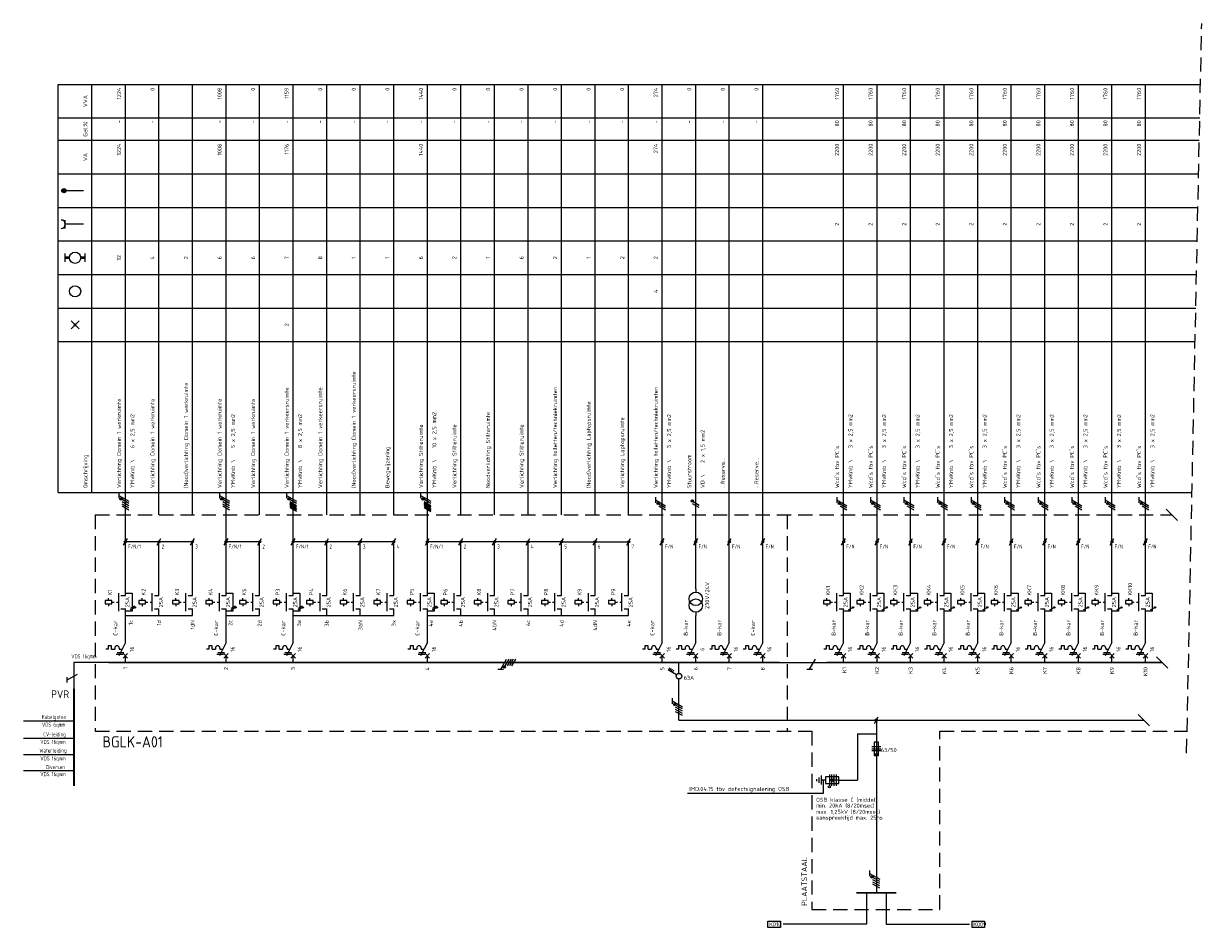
# Model space of a CAD drawing. Extents: x -1224 to 18134, y -20786 to 3554.
# Tile 40 of 88: x 2900 to 3426, y -1286 to -882. Entities that reach past the tile are written whole.
import ezdxf
from ezdxf.enums import TextEntityAlignment as Align

# ---------------------------------------------------------------- set-up
doc = ezdxf.new("R2010")
doc.units = 0
doc.linetypes.add('HIDDEN', pattern=[9.525, 6.35, -3.175])
doc.linetypes.add('STABI11', pattern=[2, 1, -1])
doc.layers.get('0').update_dxf_attribs({"linetype": 'CONTINUOUS'})
for name, color, linetype in [('E-principe', 3, 'CONTINUOUS'), ('E-tekst', 2, 'CONTINUOUS'), ('EL$1----', 3, 'CONTINUOUS'), ('EL$1----_1LK-A08', 3, 'CONTINUOUS'), ('EL$1----_BGLK-A01', 3, 'CONTINUOUS'), ('EL6131--_KG', 3, 'CONTINUOUS'), ('kast', 1, 'CONTINUOUS')]:
    doc.layers.add(name, color=color, linetype=linetype)
doc.styles.add('BURO-018', font='ISO.shx', dxfattribs={"height": 1.8})
doc.styles.add('BURO-035', font='ISO.shx', dxfattribs={"height": 3.5})
doc.styles.add('BURO-050', font='ISO.shx', dxfattribs={"height": 5})
doc.styles.get("Standard").update_dxf_attribs({"font": 'iso.shx'})

# ---------------------------------------------------------------- blocks, each defined once
blk = doc.blocks.new('RAIL3')
at = {"color": 0, "linetype": 'Continuous'}
for p, q in [((-6, 0), (6, 0)), ((1.73, 3), (-0.87, -1.5)), ((2.98, 3), (0.48, 3))]:
    blk.add_line(p, q, dxfattribs=at)
blk = doc.blocks.new('0302A1_')
at = {"color": 0, "linetype": 'Continuous'}
blk.add_line((-0.87, -1.5), (0.87, 1.5), dxfattribs=at)
at = {"color": 0, "const_width": 0.5}
blk.add_lwpolyline([(-0.25, 0, 1), (0.25, 0, 1)], format="xyb", close=True, dxfattribs=at)
at = {"color": 0, "linetype": 'Continuous'}
blk.add_circle((0, 0), 0.5, dxfattribs=at)
blk = doc.blocks.new('HL3')
at = {"color": 0, "linetype": 'Continuous'}
for p, q in [((-3, 6.98), (-3, 4.48)), ((-3, 5.73), (1.5, 3.13)), ((1.5, 2.13), (-1.5, 3.87)), ((1.5, 1.13), (-1.5, 2.87)), ((1.5, 0.13), (-1.5, 1.87)), ((1.5, -0.87), (-1.5, 0.87))]:
    blk.add_line(p, q, dxfattribs=at)
at = {"color": 0, "linetype": 'Continuous', "const_width": 0.5}
blk.add_lwpolyline([(-1.68, 4.12, 1), (-2.18, 4.12, 1)], format="xyb", close=True, dxfattribs=at)
at = {"color": 0, "linetype": 'Continuous'}
blk.add_circle((-1.93, 4.12), 0.5, dxfattribs=at)
blk = doc.blocks.new('E00515')
at = {"color": 0, "linetype": 'Continuous'}
for p, q in [((6, 1.5), (0, 1.5)), ((0, 1.5), (0, -1.5)), ((0, 0), (4, 0)), ((1.25, -2.5), (1.25, 2.5)), ((2.25, -2.5), (2.25, 2.5)), ((4, 0), (2.5, 0.5)), ((2.5, -0.5), (4, 0)), ((3.25, -2.5), (3.25, 2.5)), ((4.25, -2.5), (4.25, 2.5)), ((6, -1.5), (6, 1.5)), ((6, 0), (8, 0)), ((8, -2), (8, 2)), ((9, -1.25), (9, 1.25)), ((10, -0.5), (10, 0.5)), ((0, -1.5), (6, -1.5))]:
    blk.add_line(p, q, dxfattribs=at)
blk.add_circle((4.25, 3), 0.5, dxfattribs=at)
blk = doc.blocks.new('00P')
at = {"color": 0, "linetype": 'Continuous'}
for p, q in [((0, 31), (3, 31)), ((3, 31), (3, 23)), ((3, 23), (0, 23))]:
    blk.add_line(p, q, dxfattribs=at)
blk = doc.blocks.new('L1')
at = {"color": 0, "linetype": 'Continuous'}
for p, q in [((-3, 73.98), (-3, 71.48)), ((-3, 72.73), (1.5, 70.13)), ((1.5, 69.13), (-1.5, 70.87)), ((1.5, 68.13), (-1.5, 69.87))]:
    blk.add_line(p, q, dxfattribs=at)
at = {"color": 0, "linetype": 'Continuous', "const_width": 0.5}
blk.add_lwpolyline([(-1.68, 71.12, 1), (-2.18, 71.12, 1)], format="xyb", close=True, dxfattribs=at)
at = {"color": 0, "linetype": 'Continuous'}
blk.add_circle((-1.93, 71.12), 0.5, dxfattribs=at)
blk = doc.blocks.new('L3')
at = {"color": 0, "linetype": 'Continuous'}
for p, q in [((-3, 75.98), (-3, 73.48)), ((-3, 74.73), (1.5, 72.13)), ((1.5, 71.13), (-1.5, 72.87)), ((1.5, 70.13), (-1.5, 71.87)), ((1.5, 69.13), (-1.5, 70.87)), ((1.5, 68.13), (-1.5, 69.87))]:
    blk.add_line(p, q, dxfattribs=at)
at = {"color": 0, "linetype": 'Continuous', "const_width": 0.5}
blk.add_lwpolyline([(-1.68, 73.12, 1), (-2.18, 73.12, 1)], format="xyb", close=True, dxfattribs=at)
at = {"color": 0, "linetype": 'Continuous'}
blk.add_circle((-1.93, 73.12), 0.5, dxfattribs=at)
blk = doc.blocks.new('B26')
at = {"color": 0, "linetype": 'Continuous'}
for p, q in [((0, 9), (0, 21)), ((-7.75, 6), (-8.75, 6)), ((-7.75, 7.5), (-7.75, 6)), ((-6.25, 7.5), (-7.75, 7.5)), ((-6.25, 6), (-6.25, 7.5)), ((-6.25, 6), (-4.75, 6)), ((-4.75, 6.5), (-4.75, 6)), ((0, 9), (-3, 3)), ((-2.75, 6.5), (-2.75, 6)), ((-2.75, 6), (-1.5, 6)), ((-4.125, 3.75), (-1.125, 3.75)), ((-3.75, 4.5), (-0.75, 4.5)), ((-1, 4), (1, 2)), ((-1, 2), (1, 4)), ((0, 0), (0, 3))]:
    blk.add_line(p, q, dxfattribs=at)
blk.add_arc((-3.75, 6.5), 1, 0, 180, dxfattribs=at)
at = {"color": 1, "style": 'BURO-018'}
blk.add_attdef('E_VRIJ1', (-3.548, 12), '', height=1.8, rotation=90, dxfattribs=at)
at = {"color": 1, "linetype": 'Continuous', "style": 'BURO-018'}
blk.add_attdef('E_IIA', text='', height=1.8, rotation=90, dxfattribs=at).set_placement((2, 6), align=Align.TOP_CENTER)
blk = doc.blocks.new('M2')
at = {"color": 0, "linetype": 'Continuous'}
for p, q in [((0, 30), (0, 33)), ((-6, 27.75), (-9, 27.75)), ((-9, 27.75), (-9, 26.25)), ((-7.5, 27.75), (-7.5, 28.75)), ((-6, 26.25), (-6, 27.75)), ((-6, 27.25), (-6, 27.25)), ((-3, 23), (-3, 31)), ((-2, 30), (0, 30)), ((-9, 26.25), (-6, 26.25)), ((-7.5, 26.25), (-7.5, 25.25)), ((-2, 24), (0, 24)), ((0, 21), (0, 24))]:
    blk.add_line(p, q, dxfattribs=at)
at = {"color": 0, "linetype": 'STABI11'}
blk.add_line((-6, 27), (-3, 27), dxfattribs=at)
at = {"color": 1, "linetype": 'Continuous', "style": 'BURO-018'}
blk.add_attdef('E_VRIJ1', (-6, 30), '', height=1.8, rotation=90, dxfattribs=at)
blk.add_attdef('E_IMS', text='', height=1.8, rotation=90, dxfattribs=at).set_placement((0, 27), align=Align.TOP_CENTER)
blk = doc.blocks.new('b1s')
at = {"color": 0, "linetype": 'Continuous'}
blk.add_line((0, 33), (0, 54), dxfattribs=at)
blk = doc.blocks.new('m1s')
at = {"color": 0, "linetype": 'Continuous'}
blk.add_line((0, 54), (0, 66), dxfattribs=at)
blk = doc.blocks.new('m1')
at = {"color": 0, "linetype": 'Continuous'}
blk.add_line((0, 21), (0, 33), dxfattribs=at)
blk = doc.blocks.new('M13')
at = {"color": 0, "linetype": 'Continuous'}
for p, q in [((0, 33), (0, 31.5)), ((0, 22.5), (0, 21))]:
    blk.add_line(p, q, dxfattribs=at)
for centre in [(0, 28.5), (0, 25.5)]:
    blk.add_circle(centre, 3, dxfattribs=at)
at = {"color": 1, "linetype": 'Continuous', "style": 'BURO-018'}
blk.add_attdef('E_VRIJ1', (6, 24), '', height=1.8, rotation=90, dxfattribs=at)
blk = doc.blocks.new('KOLNR1')
at = {"color": 0, "linetype": 'Continuous'}
for p, q in [((1.41, -1.41), (-1.41, 1.41)), ((-1.41, -1.41), (1.41, 1.41))]:
    blk.add_line(p, q, dxfattribs=at)
at = {"color": 0, "linetype": 'Continuous', "const_width": 0.5}
blk.add_lwpolyline([(-0.25, 0, 1), (0.25, 0, 1)], format="xyb", close=True, dxfattribs=at)
blk = doc.blocks.new('KOLNR3')
at = {"color": 0, "linetype": 'Continuous'}
blk.add_circle((0, 0), 2, dxfattribs=at)
blk = doc.blocks.new('KOLNR5')
at = {"color": 0, "linetype": 'Continuous'}
for p, q in [((-3.5, -1.5), (-3.5, 1.5)), ((3.5, 1.5), (3.5, -1.5))]:
    blk.add_line(p, q, dxfattribs=at)
at = {"color": 0, "linetype": 'Continuous', "const_width": 1}
for points in [[(-2, 0), (-3.5, 0)], [(2, 0), (3.5, 0)]]:
    blk.add_lwpolyline(points, dxfattribs=at)
at = {"color": 0, "linetype": 'Continuous'}
blk.add_circle((0, 0), 2, dxfattribs=at)
blk = doc.blocks.new('KOLNR6')
at = {"color": 0, "linetype": 'Continuous'}
for p, q in [((-3.5, -1.5), (-3.5, 1.5)), ((3, 0), (-3.5, 0))]:
    blk.add_line(p, q, dxfattribs=at)
blk.add_arc((-5, 0), 1.5, 270, 90, dxfattribs=at)
blk = doc.blocks.new('KOLNR8')
at = {"color": 0, "linetype": 'Continuous'}
blk.add_line((-4, 0), (3, 0), dxfattribs=at)
at = {"color": 0, "linetype": 'Continuous', "const_width": 0.75}
blk.add_lwpolyline([(-4, -0.375, 1), (-4, 0.375, 1)], format="xyb", close=True, dxfattribs=at)
at = {"color": 0, "linetype": 'Continuous'}
blk.add_circle((-4, 0), 0.75, dxfattribs=at)
blk = doc.blocks.new('1P')
at = {"color": 0, "linetype": 'Continuous'}
blk.add_line((1.5, 0.87), (-1.5, -0.87), dxfattribs=at)

msp = doc.modelspace()

# ---------------------------------------------------------------- linework, layer by layer
at = {"layer": 'E-principe'}
for p, q in [((2938.02, -1167.9), (2922.53, -1167.9)), ((2922.53, -1194.07), (2899.97, -1194.07)), ((2922.53, -1201.77), (2899.97, -1201.77)), ((2922.53, -1209.16), (2899.97, -1209.16)), ((2922.53, -1216.25), (2899.97, -1216.26))]:
    msp.add_line(p, q, dxfattribs=at)
at = {"layer": 'E-principe', "const_width": 1}
msp.add_lwpolyline([(2922.53, -1179.6), (2922.53, -1223.12)], dxfattribs=at)
at = {"layer": 'EL$1----', "linetype": 'HIDDEN'}
msp.add_line((3419.99, -1208.41), (3426.73, -882.19), dxfattribs=at)
at = {"layer": 'EL$1----', "linetype": 'Continuous'}
for p, q in [((3202.02, -1097.61), (3199.02, -1095.88)), ((3202.02, -1098.61), (3199.02, -1096.88)), ((3140.52, -1113.9), (3155.52, -1113.9)), ((3155.52, -1113.9), (3170.52, -1113.9)), ((3193.02, -1172.65), (3193.02, -1167.9)), ((3238.02, -1167.9), (3259.1, -1167.9)), ((3188.27, -1171.24), (3188.97, -1170.03)), ((3191.94, -1173.36), (3188.27, -1171.24)), ((3188.88, -1171.59), (3189.58, -1170.38)), ((3189.49, -1171.94), (3190.19, -1170.73)), ((3190.09, -1172.29), (3190.79, -1171.08)), ((3193.02, -1193.59), (3193.02, -1175.32)), ((3282.26, -1203.43), (3280.26, -1203.43)), ((3280.26, -1203.43), (3280.26, -1209.43)), ((3282.26, -1209.43), (3282.26, -1203.43)), ((3279.26, -1205.43), (3283.26, -1205.43)), ((3279.26, -1206.43), (3283.26, -1206.43)), ((3283.26, -1207.43), (3279.26, -1207.43)), ((3280.26, -1209.43), (3282.26, -1209.43)), ((3278.26, -1260.89), (3278.26, -1263.39)), ((3278.26, -1262.14), (3282.76, -1264.74)), ((3282.76, -1265.74), (3279.76, -1264.01)), ((3282.76, -1266.74), (3279.76, -1265.01)), ((3282.76, -1267.74), (3279.76, -1266.01)), ((3282.76, -1268.74), (3279.76, -1267.01))]:
    msp.add_line(p, q, dxfattribs=at)
at = {"layer": 'EL$1----'}
for p, q in [((3415.94, -1104.43), (3410.87, -1099.37)), ((2960.52, -1113.9), (2945.52, -1113.9)), ((2975.52, -1113.9), (2960.52, -1113.9)), ((3005.52, -1113.9), (2990.52, -1113.9)), ((3035.52, -1113.9), (3020.52, -1113.9)), ((3065.52, -1113.9), (3035.52, -1113.9)), ((3140.52, -1113.9), (3080.52, -1113.9)), ((3411.63, -1170.43), (3406.57, -1165.37)), ((3193.02, -1193.59), (3400.82, -1193.59)), ((3281.26, -1193.59), (3281.26, -1270.87)), ((3403.35, -1196.13), (3398.28, -1191.06)), ((3272.89, -1199.79), (3281.26, -1199.79)), ((3272.89, -1199.79), (3272.89, -1220.46)), ((3257.52, -1220.46), (3257.52, -1226.47)), ((3264.52, -1220.46), (3272.89, -1220.46)), ((3257.52, -1226.47), (3196.87, -1226.47)), ((3276.9, -1270.87), (3276.9, -1284.91)), ((3285.62, -1270.87), (3285.62, -1284.91)), ((3276.9, -1284.91), (3239.57, -1284.91)), ((3285.62, -1284.91), (3322.95, -1284.91))]:
    msp.add_line(p, q, dxfattribs=at)
at = {"layer": 'EL$1----', "color": 1, "linetype": 'Continuous'}
for p, q in [((3251.41, -1170.9), (3254.01, -1166.4)), ((3250.16, -1170.9), (3252.66, -1170.9))]:
    msp.add_line(p, q, dxfattribs=at)
at = {"layer": 'EL$1----', "linetype": 'Continuous', "const_width": 0.5}
for points in [[(3199.25, -1095.63, 1), (3198.75, -1095.63, 1)], [(3279.58, -1263.76, 1), (3279.08, -1263.76, 1)]]:
    msp.add_lwpolyline(points, format="xyb", close=True, dxfattribs=at)
at = {"layer": 'EL$1----', "linetype": 'Continuous', "const_width": 0.7}
msp.add_lwpolyline([(3272.26, -1270.87), (3290.26, -1270.87)], dxfattribs=at)
at = {"layer": 'EL$1----', "linetype": 'Continuous'}
for centre, radius in [((3199, -1095.63), 0.5), ((3193.02, -1173.98), 1.25), ((3279.33, -1263.76), 0.5)]:
    msp.add_circle(centre, radius, dxfattribs=at)
at = {"layer": 'EL$1----'}
for centre in [(2949.79, -1143.24), (2994.79, -1143.24), (3024.79, -1143.24), (3084.79, -1143.24), (3270.87, -1143.24), (3285.87, -1143.24), (3300.87, -1143.24), (3315.87, -1143.24), (3330.87, -1143.24), (3345.87, -1143.24), (3360.87, -1143.24), (3375.87, -1143.24), (3390.87, -1143.24), (3405.87, -1143.24)]:
    msp.add_circle(centre, 0.283, dxfattribs=at)
at = {"layer": 'EL$1----', "linetype": 'Continuous'}
msp.add_solid([(3280.26, -1209.43), (3280.26, -1208.43), (3282.26, -1209.43), (3282.26, -1208.43)], dxfattribs=at)
at = {"layer": 'EL$1----_1LK-A08', "color": 2}
for p, q in [((3232.81, -1283.49), (3238.34, -1283.49)), ((3232.81, -1286.33), (3232.81, -1283.49)), ((3238.34, -1283.49), (3238.34, -1286.33)), ((3324.05, -1283.49), (3329.58, -1283.49)), ((3324.05, -1286.33), (3324.05, -1283.49)), ((3329.58, -1283.49), (3329.58, -1286.33)), ((3238.34, -1286.33), (3232.81, -1286.33)), ((3329.58, -1286.33), (3324.05, -1286.33))]:
    msp.add_line(p, q, dxfattribs=at)
at = {"layer": 'EL$1----_BGLK-A01', "color": 1}
for p, q in [((2915.52, -909.4), (3426.17, -909.4)), ((2915.52, -1091.9), (2915.52, -909.4)), ((2930.52, -1091.9), (2930.52, -909.4)), ((2915.52, -924.4), (3425.86, -924.4)), ((2915.52, -934.4), (3425.65, -934.4)), ((2915.52, -949.4), (3425.34, -949.4)), ((2915.52, -964.4), (3425.03, -964.4)), ((2915.52, -979.4), (3424.72, -979.4)), ((2915.52, -994.4), (3424.41, -994.4)), ((2915.52, -1009.4), (3424.1, -1009.4)), ((2915.52, -1024.4), (3423.79, -1024.4)), ((2915.52, -1091.9), (3422.4, -1091.9))]:
    msp.add_line(p, q, dxfattribs=at)
at = {"layer": 'EL$1----_BGLK-A01'}
for p, q in [((2945.52, -1101.9), (2945.52, -909.4)), ((2960.52, -1101.9), (2960.52, -909.4)), ((2975.52, -1101.9), (2975.52, -909.4)), ((2990.52, -1101.9), (2990.52, -909.4)), ((3005.52, -1101.9), (3005.52, -909.4)), ((3020.52, -1101.9), (3020.52, -909.4)), ((3035.52, -1101.9), (3035.52, -909.4)), ((3050.52, -1101.9), (3050.52, -909.4)), ((3065.52, -1101.9), (3065.52, -909.4)), ((3080.52, -1101.9), (3080.52, -909.4)), ((3095.52, -1101.9), (3095.52, -909.4)), ((3110.52, -1101.9), (3110.52, -909.4)), ((3125.52, -1101.9), (3125.52, -909.4)), ((3140.52, -1101.9), (3140.52, -909.4)), ((3155.52, -1101.9), (3155.52, -909.4)), ((3170.52, -1101.9), (3170.52, -909.4)), ((3185.52, -1101.9), (3185.52, -909.4)), ((3200.52, -1101.9), (3200.52, -909.4)), ((3215.52, -1101.9), (3215.52, -909.4)), ((3230.52, -1101.9), (3230.52, -909.4)), ((3266.6, -1101.9), (3266.6, -909.4)), ((3281.6, -1101.9), (3281.6, -909.4)), ((3296.6, -1101.9), (3296.6, -909.4)), ((3311.6, -1101.9), (3311.6, -909.4)), ((3326.6, -1101.9), (3326.6, -909.4)), ((3341.6, -1101.9), (3341.6, -909.4)), ((3356.6, -1101.9), (3356.6, -909.4)), ((3371.6, -1101.9), (3371.6, -909.4)), ((3386.6, -1101.9), (3386.6, -909.4)), ((3401.6, -1101.9), (3401.6, -909.4)), ((2945.52, -1146.9), (2960.52, -1146.9)), ((2960.52, -1146.9), (2975.52, -1146.9)), ((2990.52, -1146.9), (3005.52, -1146.9)), ((3020.52, -1146.9), (3065.52, -1146.9)), ((3080.52, -1146.9), (3170.52, -1146.9))]:
    msp.add_line(p, q, dxfattribs=at)
at = {"layer": 'EL$1----_BGLK-A01', "color": 1, "linetype": 'HIDDEN'}
for p, q in [((2932.02, -1101.9), (3413.4, -1101.9)), ((2932.02, -1101.9), (2932.02, -1198.63)), ((3241.42, -1101.9), (3241.42, -1198.63))]:
    msp.add_line(p, q, dxfattribs=at)
at = {"layer": 'EL$1----_BGLK-A01'}
for points in [[(2953.02, -1167.9, 0.7, 0.7, 0), (2938.02, -1167.9, 0.7, 0.7, 0)], [(2968.02, -1167.9, 0.7, 0.7, 0), (2953.02, -1167.9, 0.7, 0.7, 0)], [(2983.02, -1167.9, 0.7, 0.7, 0), (2968.02, -1167.9, 0.7, 0.7, 0)], [(2998.02, -1167.9, 0.7, 0.7, 0), (2983.02, -1167.9, 0.7, 0.7, 0)], [(3013.02, -1167.9, 0.7, 0.7, 0), (2998.02, -1167.9, 0.7, 0.7, 0)], [(3028.02, -1167.9, 0.7, 0.7, 0), (3013.02, -1167.9, 0.7, 0.7, 0)], [(3043.02, -1167.9, 0.7, 0.7, 0), (3028.02, -1167.9, 0.7, 0.7, 0)], [(3058.02, -1167.9, 0.7, 0.7, 0), (3043.02, -1167.9, 0.7, 0.7, 0)], [(3073.02, -1167.9, 0.7, 0.7, 0), (3058.02, -1167.9, 0.7, 0.7, 0)], [(3088.02, -1167.9, 0.7, 0.7, 0), (3073.02, -1167.9, 0.7, 0.7, 0)], [(3103.02, -1167.9, 0.7, 0.7, 0), (3088.02, -1167.9, 0.7, 0.7, 0)], [(3118.02, -1167.9, 0.7, 0.7, 0), (3103.02, -1167.9, 0.7, 0.7, 0)], [(3133.02, -1167.9, 0.7, 0.7, 0), (3118.02, -1167.9, 0.7, 0.7, 0)], [(3148.02, -1167.9, 0.7, 0.7, 0), (3133.02, -1167.9, 0.7, 0.7, 0)], [(3163.02, -1167.9, 0.7, 0.7, 0), (3148.02, -1167.9, 0.7, 0.7, 0)], [(3178.02, -1167.9, 0.7, 0.7, 0), (3163.02, -1167.9, 0.7, 0.7, 0)], [(3193.02, -1167.9, 0.7, 0.7, 0), (3178.02, -1167.9, 0.7, 0.7, 0)], [(3208.02, -1167.9, 0.7, 0.7, 0), (3193.02, -1167.9, 0.7, 0.7, 0)], [(3223.02, -1167.9, 0.7, 0.7, 0), (3208.02, -1167.9, 0.7, 0.7, 0)], [(3238.02, -1167.9, 0.7, 0.7, 0), (3223.02, -1167.9, 0.7, 0.7, 0)], [(3274.1, -1167.9, 0.7, 0.7, 0), (3259.1, -1167.9, 0.7, 0.7, 0)], [(3289.1, -1167.9, 0.7, 0.7, 0), (3274.1, -1167.9, 0.7, 0.7, 0)], [(3304.1, -1167.9, 0.7, 0.7, 0), (3289.1, -1167.9, 0.7, 0.7, 0)], [(3319.1, -1167.9, 0.7, 0.7, 0), (3304.1, -1167.9, 0.7, 0.7, 0)], [(3334.1, -1167.9, 0.7, 0.7, 0), (3319.1, -1167.9, 0.7, 0.7, 0)], [(3349.1, -1167.9, 0.7, 0.7, 0), (3334.1, -1167.9, 0.7, 0.7, 0)], [(3364.1, -1167.9, 0.7, 0.7, 0), (3349.1, -1167.9, 0.7, 0.7, 0)], [(3379.1, -1167.9, 0.7, 0.7, 0), (3364.1, -1167.9, 0.7, 0.7, 0)], [(3394.1, -1167.9, 0.7, 0.7, 0), (3379.1, -1167.9, 0.7, 0.7, 0)], [(3409.1, -1167.9, 0.7, 0.7, 0), (3394.1, -1167.9, 0.7, 0.7, 0)]]:
    msp.add_lwpolyline(points, format="xyseb", dxfattribs=at)
at = {"layer": 'EL6131--_KG'}
for p, q in [((3019.02, -1096.49), (3022.02, -1098.23)), ((3019.02, -1097.49), (3022.02, -1099.23)), ((3019.02, -1098.49), (3022.02, -1100.23)), ((3079.05, -1096.36), (3082.05, -1098.09)), ((3079.05, -1096.63), (3082.05, -1098.36)), ((3079.05, -1097.36), (3082.05, -1099.09)), ((3079.05, -1097.63), (3082.05, -1099.36)), ((3079.05, -1098.36), (3082.05, -1100.09)), ((3079.05, -1098.63), (3082.05, -1100.36))]:
    msp.add_line(p, q, dxfattribs=at)
at = {"layer": 'kast', "color": 1, "linetype": 'HIDDEN'}
for p, q in [((2932.02, -1198.63), (3252.42, -1198.63)), ((3309.66, -1198.63), (3420.19, -1198.63))]:
    msp.add_line(p, q, dxfattribs=at)
at = {"layer": 'kast', "linetype": 'HIDDEN'}
for p, q in [((3252.42, -1198.63), (3252.42, -1278.29)), ((3309.66, -1278.29), (3309.66, -1198.63)), ((3252.42, -1278.29), (3309.66, -1278.29))]:
    msp.add_line(p, q, dxfattribs=at)

# ---------------------------------------------------------------- block references
at = {"layer": 'E-principe', "xscale": -1, "rotation": 90}
msp.add_blockref('RAIL3', (2922.53, -1173.9), dxfattribs=at)
at = {"layer": 'EL$1----'}
for name, p in [('L3', (2945.52, -1167.9)), ('L3', (2990.52, -1167.9)), ('L3', (3020.52, -1167.9)), ('L3', (3080.52, -1167.9)), ('L1', (3185.52, -1167.9)), ('L1', (3266.6, -1167.9)), ('L1', (3281.6, -1167.9)), ('L1', (3296.6, -1167.9)), ('L1', (3311.6, -1167.9)), ('L1', (3326.6, -1167.9)), ('L1', (3341.6, -1167.9)), ('L1', (3356.6, -1167.9)), ('L1', (3371.6, -1167.9)), ('L1', (3386.6, -1167.9)), ('L1', (3401.6, -1167.9)), ('0302A1_', (2945.52, -1113.9)), ('0302A1_', (2960.52, -1113.9)), ('0302A1_', (2975.52, -1113.9)), ('0302A1_', (2990.52, -1113.9)), ('0302A1_', (3005.52, -1113.9)), ('0302A1_', (3020.52, -1113.9)), ('0302A1_', (3035.52, -1113.9)), ('0302A1_', (3050.52, -1113.9)), ('0302A1_', (3065.52, -1113.9)), ('0302A1_', (3080.52, -1113.9)), ('0302A1_', (3095.52, -1113.9)), ('0302A1_', (3110.52, -1113.9)), ('0302A1_', (3125.52, -1113.9)), ('0302A1_', (3140.52, -1113.9)), ('0302A1_', (3155.52, -1113.9)), ('0302A1_', (3170.52, -1113.9)), ('0302A1_', (3185.52, -1113.9)), ('0302A1_', (3200.52, -1113.9)), ('0302A1_', (3215.52, -1113.9)), ('0302A1_', (3230.52, -1113.9)), ('0302A1_', (3266.6, -1113.9)), ('0302A1_', (3281.6, -1113.9)), ('0302A1_', (3296.6, -1113.9)), ('0302A1_', (3311.6, -1113.9)), ('0302A1_', (3326.6, -1113.9)), ('0302A1_', (3341.6, -1113.9)), ('0302A1_', (3356.6, -1113.9)), ('0302A1_', (3371.6, -1113.9)), ('0302A1_', (3386.6, -1113.9)), ('0302A1_', (3401.6, -1113.9)), ('00P', (2945.52, -1167.9)), ('00P', (2990.52, -1167.9)), ('00P', (3020.52, -1167.9)), ('00P', (3080.52, -1167.9)), ('00P', (3266.6, -1167.9)), ('00P', (3281.6, -1167.9)), ('00P', (3296.6, -1167.9)), ('00P', (3311.6, -1167.9)), ('00P', (3326.6, -1167.9)), ('00P', (3341.6, -1167.9)), ('00P', (3356.6, -1167.9)), ('00P', (3371.6, -1167.9)), ('00P', (3386.6, -1167.9)), ('00P', (3401.6, -1167.9)), ('HL3', (3193.02, -1190.75)), ('0302A1_', (3281.26, -1193.59))]:
    msp.add_blockref(name, p, dxfattribs=at)
at = {"layer": 'EL$1----', "xscale": 0.6399999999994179, "yscale": 0.6399999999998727, "zscale": 0.6400000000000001}
for p in [(2948.61, -1143.16), (2948.61, -1143.93), (2993.61, -1143.16), (2993.61, -1143.93), (3023.61, -1143.16), (3023.61, -1143.93), (3083.61, -1143.16), (3083.61, -1143.93), (3269.68, -1143.93), (3284.68, -1143.93), (3299.68, -1143.93), (3314.68, -1143.93), (3329.68, -1143.93), (3344.68, -1143.93), (3359.68, -1143.93), (3374.68, -1143.93), (3389.68, -1143.93), (3404.68, -1143.93)]:
    msp.add_blockref('1P', p, dxfattribs=at)
at = {"layer": 'EL$1----', "color": 1, "rotation": 90}
msp.add_blockref('HL3', (3119.06, -1167.9), dxfattribs=at)
at = {"layer": 'EL$1----', "rotation": 180}
msp.add_blockref('E00515', (3264.52, -1220.46), dxfattribs=at)
at = {"layer": 'EL$1----_BGLK-A01', "xscale": 1.25, "yscale": 1.25, "zscale": 1.25}
for name, p in [('KOLNR8', (2923.02, -956.9)), ('KOLNR6', (2923.02, -971.9)), ('KOLNR5', (2923.02, -986.9)), ('KOLNR3', (2923.02, -1001.9)), ('KOLNR1', (2923.02, -1016.9))]:
    msp.add_blockref(name, p, dxfattribs=at)
at = {"layer": 'EL$1----_BGLK-A01'}
for name, p in [('m1s', (2945.52, -1167.9)), ('m1s', (2990.52, -1167.9)), ('m1s', (3020.52, -1167.9)), ('m1s', (3080.52, -1167.9)), ('m1s', (3185.52, -1167.9)), ('m1s', (3200.52, -1167.9)), ('m1s', (3215.52, -1167.9)), ('m1s', (3230.52, -1167.9)), ('m1s', (3266.6, -1167.9)), ('m1s', (3281.6, -1167.9)), ('m1s', (3296.6, -1167.9)), ('m1s', (3311.6, -1167.9)), ('m1s', (3326.6, -1167.9)), ('m1s', (3341.6, -1167.9)), ('m1s', (3356.6, -1167.9)), ('m1s', (3371.6, -1167.9)), ('m1s', (3386.6, -1167.9)), ('m1s', (3401.6, -1167.9)), ('b1s', (2945.52, -1167.9)), ('b1s', (2960.52, -1167.9)), ('b1s', (2975.52, -1167.9)), ('b1s', (2990.52, -1167.9)), ('b1s', (3005.52, -1167.9)), ('b1s', (3020.52, -1167.9)), ('b1s', (3035.52, -1167.9)), ('b1s', (3050.52, -1167.9)), ('b1s', (3065.52, -1167.9)), ('b1s', (3080.52, -1167.9)), ('b1s', (3095.52, -1167.9)), ('b1s', (3110.52, -1167.9)), ('b1s', (3125.52, -1167.9)), ('b1s', (3140.52, -1167.9)), ('b1s', (3155.52, -1167.9)), ('b1s', (3170.52, -1167.9)), ('b1s', (3185.52, -1167.9)), ('b1s', (3200.52, -1167.9)), ('b1s', (3215.52, -1167.9)), ('b1s', (3230.52, -1167.9)), ('b1s', (3266.6, -1167.9)), ('b1s', (3281.6, -1167.9)), ('b1s', (3296.6, -1167.9)), ('b1s', (3311.6, -1167.9)), ('b1s', (3326.6, -1167.9)), ('b1s', (3341.6, -1167.9)), ('b1s', (3356.6, -1167.9)), ('b1s', (3371.6, -1167.9)), ('b1s', (3386.6, -1167.9)), ('b1s', (3401.6, -1167.9)), ('m1', (3185.52, -1167.9)), ('m1', (3215.52, -1167.9)), ('m1', (3230.52, -1167.9))]:
    msp.add_blockref(name, p, dxfattribs=at)
for name, p, values in [('M2', (2945.52, -1167.9), {'E_IMS': '25A', 'E_VRIJ1': 'K1'}), ('M2', (2960.52, -1167.9), {'E_IMS': '25A', 'E_VRIJ1': 'K2'}), ('M2', (2975.52, -1167.9), {'E_IMS': '25A', 'E_VRIJ1': 'K3'}), ('M2', (2990.52, -1167.9), {'E_IMS': '25A', 'E_VRIJ1': 'K4'}), ('M2', (3005.52, -1167.9), {'E_IMS': '25A', 'E_VRIJ1': 'K5'}), ('M2', (3020.52, -1167.9), {'E_IMS': '25A', 'E_VRIJ1': 'P3'}), ('M2', (3035.52, -1167.9), {'E_IMS': '25A', 'E_VRIJ1': 'P4'}), ('M2', (3050.52, -1167.9), {'E_IMS': '25A', 'E_VRIJ1': 'K6'}), ('M2', (3065.52, -1167.9), {'E_IMS': '25A', 'E_VRIJ1': 'K7'}), ('M2', (3080.52, -1167.9), {'E_IMS': '25A', 'E_VRIJ1': 'P5'}), ('M2', (3095.52, -1167.9), {'E_IMS': '25A', 'E_VRIJ1': 'P6'}), ('M2', (3110.52, -1167.9), {'E_IMS': '25A', 'E_VRIJ1': 'K8'}), ('M2', (3125.52, -1167.9), {'E_IMS': '25A', 'E_VRIJ1': 'P7'}), ('M2', (3140.52, -1167.9), {'E_IMS': '25A', 'E_VRIJ1': 'P8'}), ('M2', (3155.52, -1167.9), {'E_IMS': '25A', 'E_VRIJ1': 'K9'}), ('M2', (3170.52, -1167.9), {'E_IMS': '25A', 'E_VRIJ1': 'P9'}), ('M13', (3200.52, -1167.9), {'E_VRIJ1': '230V/24V'}), ('M2', (3266.6, -1167.9), {'E_IMS': '25A', 'E_VRIJ1': 'KK1'}), ('M2', (3281.6, -1167.9), {'E_IMS': '25A', 'E_VRIJ1': 'KK2'}), ('M2', (3296.6, -1167.9), {'E_IMS': '25A', 'E_VRIJ1': 'KK3'}), ('M2', (3311.6, -1167.9), {'E_IMS': '25A', 'E_VRIJ1': 'KK4'}), ('M2', (3326.6, -1167.9), {'E_IMS': '25A', 'E_VRIJ1': 'KK5'}), ('M2', (3341.6, -1167.9), {'E_IMS': '25A', 'E_VRIJ1': 'KK6'}), ('M2', (3356.6, -1167.9), {'E_IMS': '25A', 'E_VRIJ1': 'KK7'}), ('M2', (3371.6, -1167.9), {'E_IMS': '25A', 'E_VRIJ1': 'KK8'}), ('M2', (3386.6, -1167.9), {'E_IMS': '25A', 'E_VRIJ1': 'KK9'}), ('M2', (3401.6, -1167.9), {'E_IMS': '25A', 'E_VRIJ1': 'KK10'}), ('B26', (2945.52, -1167.9), {'E_IIA': '16', 'E_VRIJ1': 'C-kar'}), ('B26', (2990.52, -1167.9), {'E_IIA': '16', 'E_VRIJ1': 'C-kar'}), ('B26', (3020.52, -1167.9), {'E_IIA': '16', 'E_VRIJ1': 'C-kar'}), ('B26', (3080.52, -1167.9), {'E_IIA': '16', 'E_VRIJ1': 'C-kar'}), ('B26', (3185.52, -1167.9), {'E_IIA': '16', 'E_VRIJ1': 'C-kar'}), ('B26', (3200.52, -1167.9), {'E_IIA': '6', 'E_VRIJ1': 'B-kar'}), ('B26', (3215.52, -1167.9), {'E_IIA': '16', 'E_VRIJ1': 'B-kar'}), ('B26', (3230.52, -1167.9), {'E_IIA': '16', 'E_VRIJ1': 'C-kar'}), ('B26', (3266.6, -1167.9), {'E_IIA': '16', 'E_VRIJ1': 'B-kar'}), ('B26', (3281.6, -1167.9), {'E_IIA': '16', 'E_VRIJ1': 'B-kar'}), ('B26', (3296.6, -1167.9), {'E_IIA': '16', 'E_VRIJ1': 'B-kar'}), ('B26', (3311.6, -1167.9), {'E_IIA': '16', 'E_VRIJ1': 'B-kar'}), ('B26', (3326.6, -1167.9), {'E_IIA': '16', 'E_VRIJ1': 'B-kar'}), ('B26', (3341.6, -1167.9), {'E_IIA': '16', 'E_VRIJ1': 'B-kar'}), ('B26', (3356.6, -1167.9), {'E_IIA': '16', 'E_VRIJ1': 'B-kar'}), ('B26', (3371.6, -1167.9), {'E_IIA': '16', 'E_VRIJ1': 'B-kar'}), ('B26', (3386.6, -1167.9), {'E_IIA': '16', 'E_VRIJ1': 'B-kar'}), ('B26', (3401.6, -1167.9), {'E_IIA': '16', 'E_VRIJ1': 'B-kar'})]:
    msp.add_blockref(name, p, dxfattribs=at).add_auto_attribs(values)

# ---------------------------------------------------------------- texts
at = {"layer": 'E-principe', "color": 2, "style": 'BURO-035'}
msp.add_text('PVR', height=3.5, dxfattribs=at).set_placement((2912.32, -1183.81))
at = {"layer": 'E-tekst', "color": 1, "width": 0.8}
for s, p in [('F/N/1', (2946.76, -1116.91)), ('2', (2961.76, -1116.91)), ('3', (2976.76, -1116.91)), ('F/N/1', (2991.76, -1116.91)), ('2', (3006.76, -1116.91)), ('F/N/1', (3021.76, -1116.91)), ('2', (3036.76, -1116.91)), ('3', (3051.76, -1116.91)), ('4', (3066.76, -1116.91)), ('F/N/1', (3081.76, -1116.91)), ('2', (3096.76, -1116.91)), ('3', (3111.76, -1116.91)), ('4', (3126.76, -1116.91)), ('5', (3141.76, -1116.91)), ('6', (3156.76, -1116.91)), ('7', (3171.76, -1116.91)), ('F/N', (3186.76, -1116.91)), ('F/N', (3201.76, -1116.91)), ('F/N', (3216.76, -1116.91)), ('F/N', (3231.76, -1116.91)), ('F/N', (3267.84, -1116.91)), ('F/N', (3282.84, -1116.91)), ('F/N', (3297.84, -1116.91)), ('F/N', (3312.84, -1116.91)), ('F/N', (3327.84, -1116.91)), ('F/N', (3342.84, -1116.91)), ('F/N', (3357.84, -1116.91)), ('F/N', (3372.84, -1116.91)), ('F/N', (3387.84, -1116.91)), ('F/N', (3402.84, -1116.91)), ('VDS 16qmm', (2921.33, -1165.99)), ('Kabelgoten', (2908.12, -1193.13)), ('VDS 6qmm', (2908.22, -1196.55)), ('CV-leiding', (2908.84, -1200.88)), ('VDS 16qmm', (2907.5, -1204.25)), ('Waterleiding', (2907.09, -1208.12)), ('VDS 16qmm', (2907.5, -1211.65)), ('Diversen', (2909.97, -1215.55)), ('VDS 16qmm', (2907.5, -1218.69))]:
    msp.add_text(s, height=1.8, dxfattribs=at).set_placement(p)
at = {"layer": 'EL$1----', "color": 1, "style": 'BURO-018'}
msp.add_text('63A', height=1.8, dxfattribs=at).set_placement((3197.45, -1173.82), align=Align.TOP_CENTER)
msp.add_text('63/50', height=1.8, dxfattribs=at).set_placement((3290.35, -1206.12), align=Align.TOP_RIGHT)
for s, p in [('IMD.04.15 tbv defectsignalering OSB', (3197.65, -1225.3)), ('OSB klasse C (middel)', (3254.32, -1230.15)), ('min. 20kA (8/20msec)', (3254.32, -1232.73)), ('aanspreektijd max. 25ns', (3254.32, -1238.12)), ('max. 1,25kV (8/20msec)', (3254.32, -1235.52))]:
    msp.add_text(s, height=1.8, dxfattribs=at).set_placement(p)
for s, p in [('K010', (3233.35, -1283.98)), ('K009', (3324.59, -1283.98))]:
    msp.add_text(s, height=1.8, dxfattribs=at).set_placement(p, align=Align.TOP_LEFT)
at = {"layer": 'EL$1----_BGLK-A01', "color": 1, "style": 'BURO-018'}
for s, p in [('VVA', (2928.52, -916.9)), ('Gel.%', (2928.52, -929.4)), ('VA', (2928.52, -941.9)), ('2', (3264.6, -971.9)), ('2', (3279.6, -971.9)), ('2', (3294.6, -971.9)), ('2', (3309.6, -971.9)), ('2', (3324.6, -971.9)), ('2', (3339.6, -971.9)), ('2', (3354.6, -971.9)), ('2', (3369.6, -971.9)), ('2', (3384.6, -971.9)), ('2', (3399.6, -971.9)), ('12', (2943.52, -986.9)), ('4', (2958.52, -986.9)), ('2', (2973.52, -986.9)), ('6', (2988.52, -986.9)), ('6', (3003.52, -986.9)), ('7', (3018.52, -986.9)), ('8', (3033.52, -986.9)), ('1', (3048.52, -986.9)), ('1', (3063.52, -986.9)), ('6', (3078.52, -986.9)), ('2', (3093.52, -986.9)), ('1', (3108.52, -986.9)), ('6', (3123.52, -986.9)), ('2', (3138.52, -986.9)), ('1', (3153.52, -986.9)), ('2', (3168.52, -986.9)), ('2', (3183.52, -986.9)), ('4', (3183.52, -1001.9)), ('2', (3018.52, -1016.9))]:
    msp.add_text(s, height=1.8, rotation=90, dxfattribs=at).set_placement(p, align=Align.CENTER)
for s, p in [('1224', (2943.52, -910.9)), ('0', (2958.52, -910.9)), ('1008', (2988.52, -910.9)), ('0', (3003.52, -910.9)), ('1159', (3018.52, -910.9)), ('0', (3033.52, -910.9)), ('0', (3048.52, -910.9)), ('0', (3063.52, -910.9)), ('1440', (3078.52, -910.9)), ('0', (3093.52, -910.9)), ('0', (3108.52, -910.9)), ('0', (3123.52, -910.9)), ('0', (3138.52, -910.9)), ('0', (3153.52, -910.9)), ('0', (3168.52, -910.9)), ('274', (3183.52, -910.9)), ('0', (3198.52, -910.9)), ('0', (3213.52, -910.9)), ('0', (3228.52, -910.9)), ('1760', (3264.6, -910.9)), ('1760', (3279.6, -910.9)), ('1760', (3294.6, -910.9)), ('1760', (3309.6, -910.9)), ('1760', (3324.6, -910.9)), ('1760', (3339.6, -910.9)), ('1760', (3354.6, -910.9)), ('1760', (3369.6, -910.9)), ('1760', (3384.6, -910.9)), ('1760', (3399.6, -910.9)), ('-', (2943.52, -925.4)), ('-', (2958.52, -925.4)), ('-', (2988.52, -925.4)), ('-', (3003.52, -925.4)), ('-', (3018.52, -925.4)), ('-', (3033.52, -925.4)), ('-', (3048.52, -925.4)), ('-', (3063.52, -925.4)), ('-', (3078.52, -925.4)), ('-', (3093.52, -925.4)), ('-', (3108.52, -925.4)), ('-', (3123.52, -925.4)), ('-', (3138.52, -925.4)), ('-', (3153.52, -925.4)), ('-', (3168.52, -925.4)), ('-', (3183.52, -925.4)), ('-', (3198.52, -925.4)), ('-', (3213.52, -925.4)), ('-', (3228.52, -925.4)), ('80', (3264.6, -925.4)), ('80', (3279.6, -925.4)), ('80', (3294.6, -925.4)), ('80', (3309.6, -925.4)), ('80', (3324.6, -925.4)), ('80', (3339.6, -925.4)), ('80', (3354.6, -925.4)), ('80', (3369.6, -925.4)), ('80', (3384.6, -925.4)), ('80', (3399.6, -925.4)), ('1224', (2943.52, -935.9)), ('1008', (2988.52, -935.9)), ('1176', (3018.52, -935.9)), ('1440', (3078.52, -935.9)), ('274', (3183.52, -935.9)), ('2200', (3264.6, -935.9)), ('2200', (3279.6, -935.9)), ('2200', (3294.6, -935.9)), ('2200', (3309.6, -935.9)), ('2200', (3324.6, -935.9)), ('2200', (3339.6, -935.9)), ('2200', (3354.6, -935.9)), ('2200', (3369.6, -935.9)), ('2200', (3384.6, -935.9)), ('2200', (3399.6, -935.9))]:
    msp.add_text(s, height=1.8, rotation=90, dxfattribs=at).set_placement(p, align=Align.RIGHT)
for s, p in [('(Nood)verlichting Domein 1 verkeersruimte', (3048.52, -1089.9)), ('(Nood)verlichting Domein 1 werkruimte', (2973.52, -1089.9)), ('Verlichting Domein 1 werkruimte', (2943.52, -1089.9)), ('Verlichting Domein 1 werkruimte', (2958.52, -1089.9)), ('Verlichting Domein 1 werkruimte', (2988.52, -1089.9)), ('Verlichting Domein 1 werkruimte', (3003.52, -1089.9)), ('Verlichting Domein 1 verkeersruimte', (3018.52, -1089.9)), ('Verlichting Domein 1 verkeersruimte', (3033.52, -1089.9)), ('Verlichting toiletten/techniekruimten', (3138.52, -1089.9)), ('(Nood)verlichting Laptopsruimte', (3153.52, -1089.9)), ('Verlichting toiletten/techniekruimten', (3183.52, -1089.9)), ('Noodverlichting Stilteruimte', (3108.52, -1089.9)), ('YMvKmb \\    6 x 2,5 mm2', (2949.52, -1089.9)), ('YMvKmb \\    5 x 2,5 mm2', (2994.52, -1089.9)), ('YMvKmb \\    8 x 2,5 mm2', (3024.52, -1089.9)), ('YMvKmb \\    10 x 2,5 mm2', (3084.52, -1089.9)), ('Verlichting Laptopsruimte', (3168.52, -1089.9)), ('YMvKmb \\    3 x 2,5 mm2', (3189.52, -1089.9)), ('YMvKmb \\    3 x 2,5 mm2', (3270.6, -1089.9)), ('YMvKmb \\    3 x 2,5 mm2', (3285.6, -1089.9)), ('YMvKmb \\    3 x 2,5 mm2', (3300.6, -1089.9)), ('YMvKmb \\    3 x 2,5 mm2', (3315.6, -1089.9)), ('YMvKmb \\    3 x 2,5 mm2', (3330.6, -1089.9)), ('YMvKmb \\    3 x 2,5 mm2', (3345.6, -1089.9)), ('YMvKmb \\    3 x 2,5 mm2', (3360.6, -1089.9)), ('YMvKmb \\    3 x 2,5 mm2', (3375.6, -1089.9)), ('YMvKmb \\    3 x 2,5 mm2', (3390.6, -1089.9)), ('YMvKmb \\    3 x 2,5 mm2', (3405.6, -1089.9)), ('Verlichting Stilteruimte', (3078.52, -1089.9)), ('Verlichting Stilteruimte', (3093.52, -1089.9)), ('Verlichting Stilteruimte', (3123.52, -1089.9)), ('Bewegwijzering', (3063.52, -1089.9)), ('VD \\    2 x 1,5 mm2', (3204.52, -1089.9)), ('Wcd`s tbv PC`s', (3264.6, -1089.9)), ('Wcd`s tbv PC`s', (3279.6, -1089.9)), ('Wcd`s tbv PC`s', (3294.6, -1089.9)), ('Wcd`s tbv PC`s', (3309.6, -1089.9)), ('Wcd`s tbv PC`s', (3324.6, -1089.9)), ('Wcd`s tbv PC`s', (3339.6, -1089.9)), ('Wcd`s tbv PC`s', (3354.6, -1089.9)), ('Wcd`s tbv PC`s', (3369.6, -1089.9)), ('Wcd`s tbv PC`s', (3384.6, -1089.9)), ('Wcd`s tbv PC`s', (3399.6, -1089.9)), ('Omschrijving', (2928.52, -1089.9)), ('Stuurstroom', (3198.52, -1089.9)), ('...Reserve...', (3213.52, -1089.9)), ('...Reserve...', (3228.52, -1089.9))]:
    msp.add_text(s, height=1.8, rotation=90, dxfattribs=at).set_placement(p)
for s, p in [('1c', (2947.9, -1148.9)), ('1d', (2960.52, -1148.9)), ('1dN', (2975.52, -1148.9)), ('2c', (2992.4, -1148.9)), ('2d', (3005.52, -1148.9)), ('3a', (3023.16, -1148.9)), ('3b', (3035.52, -1148.9)), ('3aN', (3050.52, -1148.9)), ('3x', (3065.52, -1148.9)), ('4a', (3082.01, -1148.9)), ('4b', (3095.52, -1148.9)), ('4bN', (3110.52, -1148.9)), ('4c', (3125.52, -1148.9)), ('4d', (3140.52, -1148.9)), ('4dN', (3155.52, -1148.9)), ('4e', (3170.52, -1148.9)), ('1', (2945.52, -1169.9)), ('2', (2990.52, -1169.9)), ('3', (3020.52, -1169.9)), ('4', (3080.52, -1169.9)), ('5', (3185.52, -1169.9)), ('6', (3200.52, -1169.9)), ('7', (3215.52, -1169.9)), ('8', (3230.52, -1169.9)), ('K1', (3267.01, -1169.9)), ('K2', (3281.6, -1169.9)), ('K3', (3296.6, -1169.9)), ('K4', (3311.6, -1169.9)), ('K5', (3326.6, -1169.9)), ('K6', (3341.6, -1169.9)), ('K7', (3356.6, -1169.9)), ('K8', (3371.6, -1169.9)), ('K9', (3386.6, -1169.9)), ('K10', (3401.6, -1169.9))]:
    msp.add_text(s, height=1.8, rotation=90, dxfattribs=at).set_placement(p, align=Align.MIDDLE_RIGHT)
at = {"layer": 'kast', "color": 2, "style": 'BURO-050'}
msp.add_text('BGLK-A01', height=5, dxfattribs=at).set_placement((2962.27, -1203.33), align=Align.MIDDLE_RIGHT)
at = {"layer": 'kast', "color": 2, "linetype": 'HIDDEN', "style": 'BURO-018'}
msp.add_text('PLAATSTAAL', height=2.5, rotation=90, dxfattribs=at).set_placement((3249.05, -1254.84), align=Align.MIDDLE_RIGHT)

doc.saveas('drawing.dxf')
